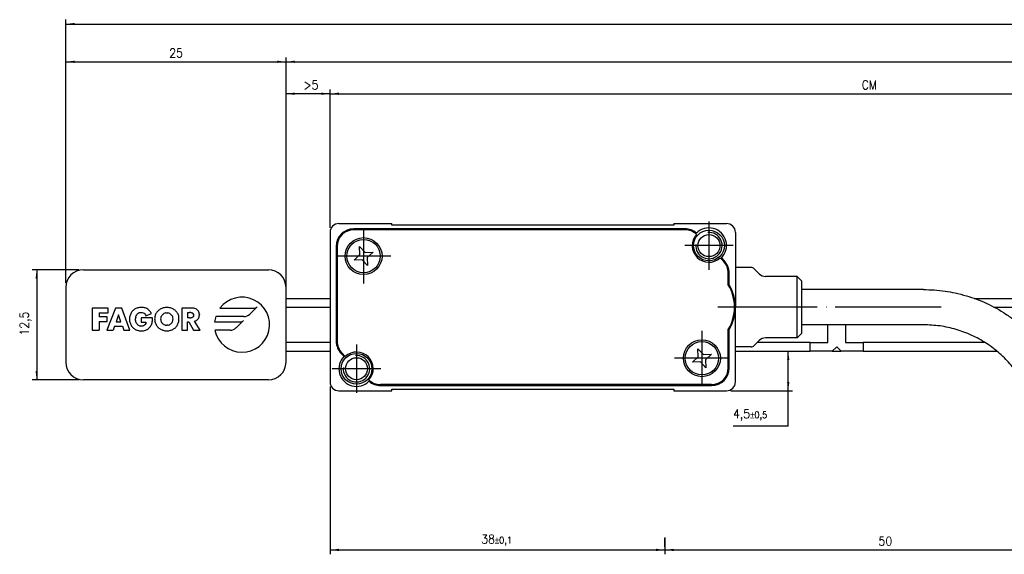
# Model space of a CAD drawing. Header units: millimetres. Extents: x -235 to 1395, y -109 to 485.
# Tile 4 of 17: x -73 to 150, y 182 to 304. Entities that reach past the tile are written whole.
import ezdxf

# ---------------------------------------------------------------- set-up
doc = ezdxf.new("R2010")
doc.units = ezdxf.units.MM
doc.linetypes.add('DOT_CENTER', pattern=[14, 12, -1, 0, -1])
doc.layers.add('1', color=7, linetype='Continuous')
doc.styles.add('CONVERTER_11', font='txt.shx', dxfattribs={"width": 0.9})
doc.dimstyles.new('ME10_DIM_19', dxfattribs={"dimtxt": 1, "dimasz": 1, "dimexe": 0.5, "dimexo": 0.5, "dimgap": 0.5, "dimtad": 1, "dimdsep": 46, "dimtxsty": 'CONVERTER_11', "dimsah": 1, "dimcen": 0.09, "dimclrd": 2, "dimclre": 2, "dimclrt": 2, "dimadec": 0, "dimazin": 0, "dimtfac": 1, "dimtdec": 4, "dimtix": 1, "dimtmove": 0, "dimatfit": 3, "dimfxl": 1, "dimtolj": 1, "dimtzin": 0, "dimarcsym": 0})
doc.dimstyles.new('ME10_DIM_20', dxfattribs={"dimtxt": 1, "dimasz": 1, "dimexe": 0.5, "dimexo": 0.5, "dimgap": 0.5, "dimtad": 1, "dimdsep": 46, "dimtxsty": 'CONVERTER_11', "dimsah": 1, "dimcen": 0.09, "dimclrd": 2, "dimclre": 2, "dimclrt": 2, "dimadec": 0, "dimazin": 0, "dimtol": 1, "dimtp": 0.1, "dimtm": 0.1, "dimtfac": 0.75, "dimtdec": 0, "dimtix": 1, "dimtmove": 0, "dimatfit": 3, "dimfxl": 1, "dimtolj": 1, "dimtzin": 0, "dimarcsym": 0})
doc.dimstyles.new('ME10_DIM_22', dxfattribs={"dimtxt": 1, "dimasz": 1, "dimexe": 0.5, "dimexo": 0.5, "dimgap": 0.5, "dimtad": 1, "dimtih": 1, "dimtoh": 1, "dimdsep": 46, "dimtxsty": 'CONVERTER_11', "dimsah": 1, "dimcen": 0.09, "dimclrd": 2, "dimclre": 2, "dimclrt": 2, "dimadec": 0, "dimazin": 0, "dimtol": 1, "dimtp": 0.5, "dimtm": 0.5, "dimtfac": 0.75, "dimtdec": 0, "dimtix": 1, "dimtmove": 1, "dimatfit": 3, "dimfxl": 1, "dimtolj": 1, "dimtzin": 0, "dimarcsym": 0})
doc.dimstyles.new('ME10_DIM_23', dxfattribs={"dimtxt": 1, "dimasz": 1, "dimexe": 0.5, "dimexo": 0.5, "dimgap": 0.5, "dimtad": 1, "dimdsep": 46, "dimtxsty": 'CONVERTER_11', "dimsah": 1, "dimcen": 0.09, "dimclrd": 2, "dimclre": 2, "dimclrt": 2, "dimadec": 0, "dimazin": 0, "dimtfac": 1, "dimtdec": 4, "dimtix": 1, "dimtmove": 0, "dimatfit": 3, "dimfxl": 1, "dimtolj": 1, "dimtzin": 0, "dimarcsym": 0})
doc.dimstyles.new('ME10_DIM_25', dxfattribs={"dimtxt": 1, "dimasz": 1, "dimexe": 0.5, "dimexo": 0.5, "dimgap": 0.5, "dimtad": 1, "dimdsep": 46, "dimtxsty": 'CONVERTER_11', "dimsah": 1, "dimcen": 0.09, "dimclrd": 2, "dimclre": 2, "dimclrt": 2, "dimadec": 0, "dimazin": 0, "dimtfac": 1, "dimtdec": 4, "dimtix": 1, "dimtmove": 0, "dimatfit": 3, "dimfxl": 1, "dimtolj": 1, "dimtzin": 0, "dimarcsym": 0})
doc.dimstyles.new('ME10_DIM_28', dxfattribs={"dimtxt": 1, "dimasz": 1, "dimexe": 0.5, "dimexo": 0.5, "dimgap": 0.5, "dimtad": 1, "dimdsep": 46, "dimtxsty": 'CONVERTER_11', "dimsah": 1, "dimcen": 0.09, "dimclrd": 2, "dimclre": 2, "dimclrt": 2, "dimadec": 0, "dimazin": 0, "dimtfac": 1, "dimtdec": 4, "dimtix": 1, "dimtmove": 0, "dimatfit": 3, "dimfxl": 1, "dimtolj": 1, "dimtzin": 0, "dimarcsym": 0})
doc.dimstyles.new('ME10_DIM_29', dxfattribs={"dimtxt": 1, "dimasz": 1, "dimexe": 0.5, "dimexo": 0.5, "dimgap": 0.5, "dimtad": 1, "dimdsep": 46, "dimtxsty": 'CONVERTER_11', "dimsah": 1, "dimcen": 0.09, "dimclrd": 2, "dimclre": 2, "dimclrt": 2, "dimadec": 0, "dimazin": 0, "dimtfac": 1, "dimtdec": 4, "dimtix": 1, "dimtmove": 0, "dimatfit": 3, "dimfxl": 1, "dimtolj": 1, "dimtzin": 0, "dimarcsym": 0})
doc.dimstyles.new('ME10_DIM_30', dxfattribs={"dimtxt": 1, "dimasz": 1, "dimexe": 0.5, "dimexo": 0.5, "dimgap": 0.5, "dimtad": 1, "dimdsep": 46, "dimtxsty": 'CONVERTER_11', "dimsah": 1, "dimcen": 0.09, "dimclrd": 2, "dimclre": 2, "dimclrt": 2, "dimadec": 0, "dimazin": 0, "dimtfac": 1, "dimtdec": 4, "dimtix": 1, "dimtmove": 0, "dimatfit": 3, "dimfxl": 1, "dimtolj": 1, "dimtzin": 0, "dimarcsym": 0})
doc.dimstyles.new('ME10_DIM_31', dxfattribs={"dimtxt": 1, "dimasz": 1, "dimexe": 0.5, "dimexo": 0.5, "dimgap": 0.5, "dimtad": 1, "dimdsep": 46, "dimtxsty": 'CONVERTER_11', "dimsah": 1, "dimcen": 0.09, "dimclrd": 2, "dimclre": 2, "dimclrt": 2, "dimadec": 0, "dimazin": 0, "dimtfac": 1, "dimtdec": 4, "dimtix": 1, "dimtmove": 0, "dimatfit": 3, "dimfxl": 1, "dimtolj": 1, "dimtzin": 0, "dimarcsym": 0})

# ---------------------------------------------------------------- blocks, each defined once
blk = doc.blocks.new('FLEJE_REGLA_EXPOSED_ADHESIVADA_520__25', base_point=(-31.5, 110.9))
at = {"color": 7, "linetype": 'Continuous'}
for p, q in [((-29.5, 123.4), (-8.5, 123.4)), ((-31.5, 121.4), (-31.5, 112.9)), ((-6.5, 120.15), (-6.5, 121.4)), ((-6.5, 119.15), (-6.5, 120.15)), ((-6.5, 120.15), (-1.5, 120.15)), ((71.61, 120.15), (103, 120.15)), ((-26.67, 119.04), (-28.49, 119.04)), ((-28.49, 119.04), (-28.49, 116.54)), ((-27.71, 118.49), (-27.71, 118.07)), ((-27.71, 118.49), (-26.67, 118.49)), ((-25.86, 119.04), (-26.82, 116.54)), ((-26.67, 118.49), (-26.67, 119.04)), ((-25.15, 119.04), (-25.86, 119.04)), ((-24.21, 116.54), (-25.15, 119.04)), ((-24.09, 118.49), (-24.13, 118.4)), ((-24.04, 118.57), (-24.09, 118.49)), ((-23.98, 118.65), (-24.04, 118.57)), ((-23.92, 118.72), (-23.98, 118.65)), ((-23.85, 118.79), (-23.92, 118.72)), ((-23.78, 118.85), (-23.85, 118.79)), ((-23.78, 118.85), (-23.7, 118.91)), ((-23.62, 118.96), (-23.7, 118.91)), ((-23.53, 119), (-23.62, 118.96)), ((-23.43, 119.04), (-23.53, 119)), ((-23.34, 119.07), (-23.43, 119.04)), ((-23.23, 119.09), (-23.34, 119.07)), ((-23.32, 118.42), (-23.24, 118.48)), ((-23.24, 118.48), (-23.15, 118.53)), ((-23.13, 119.11), (-23.23, 119.09)), ((-23.15, 118.53), (-23.05, 118.55)), ((-23.02, 119.12), (-23.13, 119.11)), ((-23.05, 118.55), (-22.94, 118.56)), ((-22.91, 119.12), (-23.02, 119.12)), ((-22.94, 118.56), (-22.81, 118.55)), ((-22.79, 119.12), (-22.91, 119.12)), ((-22.81, 118.55), (-22.7, 118.51)), ((-22.68, 119.11), (-22.79, 119.12)), ((-22.7, 118.51), (-22.6, 118.46)), ((-22.57, 119.09), (-22.68, 119.11)), ((-22.47, 119.06), (-22.57, 119.09)), ((-22.37, 119.02), (-22.47, 119.06)), ((-22.28, 118.98), (-22.37, 119.02)), ((-22.19, 118.92), (-22.28, 118.98)), ((-22.11, 118.86), (-22.19, 118.92)), ((-22.03, 118.79), (-22.11, 118.86)), ((-21.96, 118.71), (-22.03, 118.79)), ((-21.89, 118.62), (-21.96, 118.71)), ((-21.83, 118.53), (-21.89, 118.62)), ((-21.78, 118.43), (-21.83, 118.53)), ((-21.21, 118.51), (-21.26, 118.42)), ((-21.15, 118.59), (-21.21, 118.51)), ((-21.09, 118.66), (-21.15, 118.59)), ((-21.02, 118.73), (-21.09, 118.66)), ((-20.95, 118.8), (-21.02, 118.73)), ((-20.87, 118.86), (-20.95, 118.8)), ((-20.79, 118.91), (-20.87, 118.86)), ((-20.7, 118.96), (-20.79, 118.91)), ((-20.61, 119), (-20.7, 118.96)), ((-20.52, 119.04), (-20.61, 119)), ((-20.43, 119.07), (-20.52, 119.04)), ((-20.33, 119.09), (-20.43, 119.07)), ((-20.25, 118.46), (-20.35, 118.42)), ((-20.23, 119.11), (-20.33, 119.09)), ((-20.14, 118.49), (-20.25, 118.46)), ((-20.13, 119.12), (-20.23, 119.11)), ((-20.14, 118.49), (-20.03, 118.49)), ((-20.03, 119.12), (-20.13, 119.12)), ((-19.92, 119.12), (-20.03, 119.12)), ((-20.03, 118.49), (-19.91, 118.49)), ((-19.82, 119.11), (-19.92, 119.12)), ((-19.8, 118.46), (-19.91, 118.49)), ((-19.72, 119.09), (-19.82, 119.11)), ((-19.7, 118.42), (-19.8, 118.46)), ((-19.63, 119.07), (-19.72, 119.09)), ((-19.53, 119.04), (-19.63, 119.07)), ((-19.44, 119), (-19.53, 119.04)), ((-19.35, 118.96), (-19.44, 119)), ((-19.26, 118.91), (-19.35, 118.96)), ((-19.18, 118.86), (-19.26, 118.91)), ((-19.1, 118.8), (-19.18, 118.86)), ((-19.03, 118.73), (-19.1, 118.8)), ((-18.96, 118.66), (-19.03, 118.73)), ((-18.9, 118.59), (-18.96, 118.66)), ((-18.84, 118.51), (-18.9, 118.59)), ((-18.79, 118.42), (-18.84, 118.51)), ((-17.2, 119.04), (-18.34, 119.04)), ((-18.34, 119.04), (-18.34, 116.54)), ((-17.69, 118.54), (-17.44, 118.54)), ((-17.69, 118.54), (-17.69, 117.92)), ((-17.31, 118.54), (-17.44, 118.54)), ((-17.31, 118.54), (-17.19, 118.51)), ((-17.08, 119.04), (-17.2, 119.04)), ((-17.09, 118.46), (-17.19, 118.51)), ((-17.02, 118.37), (-17.09, 118.46)), ((-16.96, 119.02), (-17.08, 119.04)), ((-16.85, 119), (-16.96, 119.02)), ((-16.75, 118.96), (-16.85, 119)), ((-16.66, 118.91), (-16.75, 118.96)), ((-16.58, 118.86), (-16.66, 118.91)), ((-16.51, 118.79), (-16.58, 118.86)), ((-16.44, 118.71), (-16.51, 118.79)), ((-16.4, 118.62), (-16.44, 118.71)), ((-16.36, 118.52), (-16.4, 118.62)), ((-16.34, 118.4), (-16.36, 118.52)), ((-14, 119.03), (-10.14, 119.03)), ((-9.79, 119.18), (-10.6, 118.37)), ((-6.5, 115.15), (-6.5, 119.15)), ((-6.5, 119.15), (-1.5, 119.15)), ((73.87, 119.15), (103, 119.15)), ((-26.79, 118.07), (-27.71, 118.07)), ((-27.71, 117.52), (-26.79, 117.52)), ((-27.71, 117.52), (-27.71, 116.54)), ((-26.79, 117.52), (-26.79, 118.07)), ((-25.51, 118.28), (-25.78, 117.47)), ((-25.78, 117.47), (-25.24, 117.47)), ((-25.24, 117.47), (-25.51, 118.28)), ((-24.25, 118), (-24.26, 117.89)), ((-24.26, 117.89), (-24.26, 117.78)), ((-24.26, 117.78), (-24.26, 117.67)), ((-24.26, 117.67), (-24.25, 117.56)), ((-24.23, 118.11), (-24.25, 118)), ((-24.25, 117.56), (-24.23, 117.46)), ((-24.2, 118.21), (-24.23, 118.11)), ((-24.23, 117.46), (-24.2, 117.36)), ((-24.17, 118.31), (-24.2, 118.21)), ((-24.2, 117.36), (-24.17, 117.27)), ((-24.13, 118.4), (-24.17, 118.31)), ((-23.59, 117.78), (-23.58, 117.88)), ((-23.58, 117.67), (-23.59, 117.78)), ((-23.56, 117.98), (-23.58, 117.88)), ((-23.56, 117.57), (-23.58, 117.67)), ((-23.56, 117.98), (-23.54, 118.08)), ((-23.53, 117.47), (-23.56, 117.57)), ((-23.54, 118.08), (-23.5, 118.18)), ((-23.49, 117.37), (-23.53, 117.47)), ((-23.5, 118.18), (-23.45, 118.27)), ((-23.44, 117.28), (-23.49, 117.37)), ((-23.45, 118.27), (-23.39, 118.35)), ((-23.39, 118.35), (-23.32, 118.42)), ((-21.64, 117.94), (-22.93, 117.94)), ((-22.93, 117.94), (-22.93, 117.43)), ((-22.93, 117.43), (-22.4, 117.43)), ((-22.6, 118.46), (-22.52, 118.38)), ((-22.52, 118.38), (-22.45, 118.28)), ((-22.45, 118.28), (-22.4, 118.17)), ((-22.4, 117.43), (-22.43, 117.3)), ((-22.4, 118.17), (-21.78, 118.43)), ((-21.74, 117.26), (-21.7, 117.37)), ((-21.7, 117.37), (-21.68, 117.48)), ((-21.68, 117.48), (-21.66, 117.59)), ((-21.66, 117.59), (-21.65, 117.7)), ((-21.65, 117.82), (-21.64, 117.94)), ((-21.65, 117.7), (-21.65, 117.82)), ((-21.4, 117.95), (-21.41, 117.84)), ((-21.41, 117.84), (-21.4, 117.73)), ((-21.39, 118.05), (-21.4, 117.95)), ((-21.4, 117.73), (-21.39, 117.62)), ((-21.37, 118.15), (-21.39, 118.05)), ((-21.39, 117.62), (-21.38, 117.52)), ((-21.38, 117.52), (-21.35, 117.42)), ((-21.34, 118.24), (-21.37, 118.15)), ((-21.35, 117.42), (-21.32, 117.33)), ((-21.3, 118.34), (-21.34, 118.24)), ((-21.26, 118.42), (-21.3, 118.34)), ((-20.72, 117.94), (-20.73, 117.84)), ((-20.73, 117.84), (-20.72, 117.72)), ((-20.7, 118.04), (-20.72, 117.94)), ((-20.72, 117.72), (-20.7, 117.61)), ((-20.7, 118.04), (-20.65, 118.13)), ((-20.7, 117.61), (-20.67, 117.51)), ((-20.67, 117.51), (-20.62, 117.42)), ((-20.65, 118.13), (-20.59, 118.22)), ((-20.62, 117.42), (-20.56, 117.34)), ((-20.52, 118.29), (-20.59, 118.22)), ((-20.44, 118.36), (-20.52, 118.29)), ((-20.35, 118.42), (-20.44, 118.36)), ((-19.7, 118.42), (-19.61, 118.36)), ((-19.53, 118.29), (-19.61, 118.36)), ((-19.46, 118.22), (-19.53, 118.29)), ((-19.49, 117.34), (-19.43, 117.42)), ((-19.4, 118.13), (-19.46, 118.22)), ((-19.43, 117.42), (-19.39, 117.51)), ((-19.36, 118.04), (-19.4, 118.13)), ((-19.39, 117.51), (-19.35, 117.61)), ((-19.33, 117.94), (-19.36, 118.04)), ((-19.35, 117.61), (-19.33, 117.72)), ((-19.32, 117.84), (-19.33, 117.94)), ((-19.33, 117.72), (-19.32, 117.84)), ((-18.75, 118.34), (-18.79, 118.42)), ((-18.71, 118.24), (-18.75, 118.34)), ((-18.73, 117.33), (-18.7, 117.42)), ((-18.68, 118.15), (-18.71, 118.24)), ((-18.7, 117.42), (-18.68, 117.52)), ((-18.66, 118.05), (-18.68, 118.15)), ((-18.68, 117.52), (-18.66, 117.62)), ((-18.65, 117.95), (-18.66, 118.05)), ((-18.66, 117.62), (-18.65, 117.73)), ((-18.65, 117.84), (-18.65, 117.95)), ((-18.65, 117.73), (-18.65, 117.84)), ((-17.44, 117.92), (-17.69, 117.92)), ((-17.69, 117.5), (-17.54, 117.5)), ((-17.69, 116.54), (-17.69, 117.5)), ((-17.54, 117.5), (-17, 116.54)), ((-17.44, 117.92), (-17.31, 117.93)), ((-17.19, 117.95), (-17.31, 117.93)), ((-17.09, 118.01), (-17.19, 117.95)), ((-17.09, 118.01), (-17.02, 118.1)), ((-17.02, 118.37), (-16.99, 118.23)), ((-16.99, 118.23), (-17.02, 118.1)), ((-16.88, 117.57), (-16.76, 117.6)), ((-16.23, 116.54), (-16.88, 117.57)), ((-16.76, 117.6), (-16.66, 117.64)), ((-16.66, 117.64), (-16.58, 117.7)), ((-16.5, 117.77), (-16.58, 117.7)), ((-16.5, 117.77), (-16.44, 117.86)), ((-16.44, 117.86), (-16.39, 117.95)), ((-16.39, 117.95), (-16.36, 118.05)), ((-16.36, 118.05), (-16.34, 118.16)), ((-16.34, 118.4), (-16.33, 118.27)), ((-16.34, 118.16), (-16.33, 118.27)), ((-14.61, 117.49), (-11.68, 117.49)), ((-11.3, 118.08), (-14.48, 118.08)), ((-11.33, 117.64), (-12.14, 116.82)), ((-28.49, 116.54), (-27.71, 116.54)), ((-26.82, 116.54), (-26.13, 116.54)), ((-25.96, 116.98), (-26.13, 116.54)), ((-25.96, 116.98), (-25.06, 116.98)), ((-25.06, 116.98), (-24.9, 116.54)), ((-24.9, 116.54), (-24.21, 116.54)), ((-24.17, 117.27), (-24.13, 117.17)), ((-24.13, 117.17), (-24.09, 117.09)), ((-24.09, 117.09), (-24.04, 117.01)), ((-24.04, 117.01), (-23.98, 116.93)), ((-23.98, 116.93), (-23.92, 116.86)), ((-23.92, 116.86), (-23.86, 116.79)), ((-23.86, 116.79), (-23.78, 116.73)), ((-23.71, 116.68), (-23.78, 116.73)), ((-23.71, 116.68), (-23.62, 116.63)), ((-23.62, 116.63), (-23.54, 116.59)), ((-23.54, 116.59), (-23.45, 116.55)), ((-23.45, 116.55), (-23.35, 116.52)), ((-23.38, 117.2), (-23.44, 117.28)), ((-23.31, 117.13), (-23.38, 117.2)), ((-23.35, 116.52), (-23.25, 116.49)), ((-23.23, 117.07), (-23.31, 117.13)), ((-23.25, 116.49), (-23.15, 116.48)), ((-23.14, 117.03), (-23.23, 117.07)), ((-23.15, 116.48), (-23.04, 116.46)), ((-23.14, 117.03), (-23.04, 117)), ((-22.93, 116.99), (-23.04, 117)), ((-23.04, 116.46), (-22.93, 116.46)), ((-22.79, 117.01), (-22.93, 116.99)), ((-22.93, 116.46), (-22.81, 116.47)), ((-22.81, 116.47), (-22.69, 116.48)), ((-22.67, 117.04), (-22.79, 117.01)), ((-22.69, 116.48), (-22.57, 116.5)), ((-22.57, 117.1), (-22.67, 117.04)), ((-22.57, 117.1), (-22.49, 117.19)), ((-22.57, 116.5), (-22.46, 116.54)), ((-22.43, 117.3), (-22.49, 117.19)), ((-22.46, 116.54), (-22.35, 116.58)), ((-22.35, 116.58), (-22.25, 116.63)), ((-22.25, 116.63), (-22.15, 116.7)), ((-22.15, 116.7), (-22.06, 116.77)), ((-22.06, 116.77), (-21.98, 116.85)), ((-21.98, 116.85), (-21.9, 116.95)), ((-21.9, 116.95), (-21.83, 117.06)), ((-21.83, 117.06), (-21.78, 117.16)), ((-21.78, 117.16), (-21.74, 117.26)), ((-21.32, 117.33), (-21.29, 117.24)), ((-21.29, 117.24), (-21.24, 117.15)), ((-21.24, 117.15), (-21.19, 117.07)), ((-21.19, 117.07), (-21.14, 116.99)), ((-21.14, 116.99), (-21.08, 116.92)), ((-21.08, 116.92), (-21.02, 116.85)), ((-21.02, 116.85), (-20.95, 116.78)), ((-20.95, 116.78), (-20.87, 116.72)), ((-20.87, 116.72), (-20.8, 116.67)), ((-20.8, 116.67), (-20.71, 116.62)), ((-20.63, 116.58), (-20.71, 116.62)), ((-20.53, 116.55), (-20.63, 116.58)), ((-20.56, 117.34), (-20.49, 117.27)), ((-20.53, 116.55), (-20.44, 116.52)), ((-20.49, 117.27), (-20.41, 117.21)), ((-20.44, 116.52), (-20.34, 116.49)), ((-20.32, 117.16), (-20.41, 117.21)), ((-20.34, 116.49), (-20.24, 116.48)), ((-20.23, 117.12), (-20.32, 117.16)), ((-20.24, 116.48), (-20.13, 116.46)), ((-20.23, 117.12), (-20.13, 117.1)), ((-20.13, 117.1), (-20.03, 117.09)), ((-20.13, 116.46), (-20.03, 116.46)), ((-19.92, 117.1), (-20.03, 117.09)), ((-20.03, 116.46), (-19.92, 116.46)), ((-19.92, 117.1), (-19.82, 117.12)), ((-19.92, 116.46), (-19.81, 116.48)), ((-19.82, 117.12), (-19.73, 117.16)), ((-19.81, 116.48), (-19.71, 116.49)), ((-19.73, 117.16), (-19.64, 117.21)), ((-19.71, 116.49), (-19.61, 116.52)), ((-19.64, 117.21), (-19.56, 117.27)), ((-19.61, 116.52), (-19.52, 116.55)), ((-19.56, 117.27), (-19.49, 117.34)), ((-19.52, 116.55), (-19.43, 116.58)), ((-19.43, 116.58), (-19.34, 116.62)), ((-19.34, 116.62), (-19.26, 116.67)), ((-19.26, 116.67), (-19.18, 116.72)), ((-19.18, 116.72), (-19.1, 116.78)), ((-19.1, 116.78), (-19.04, 116.85)), ((-19.04, 116.85), (-18.97, 116.92)), ((-18.97, 116.92), (-18.91, 116.99)), ((-18.91, 116.99), (-18.86, 117.07)), ((-18.86, 117.07), (-18.81, 117.15)), ((-18.81, 117.15), (-18.77, 117.24)), ((-18.77, 117.24), (-18.73, 117.33)), ((-18.34, 116.54), (-17.69, 116.54)), ((-17, 116.54), (-16.23, 116.54)), ((-12.85, 116.53), (-14.56, 116.53)), ((55, 115.15), (55, 117.15)), ((57, 117.15), (57, 115.15)), ((-1.5, 115.15), (-6.5, 115.15)), ((-6.5, 114.15), (-6.5, 115.15)), ((53, 115.15), (47, 115.15)), ((53, 114.15), (53, 115.15)), ((53, 115.15), (55, 115.15)), ((57, 115.15), (59, 115.15)), ((59, 115.15), (59, 114.15)), ((72.81, 115.15), (59, 115.15)), ((-6.5, 112.9), (-6.5, 114.15)), ((-6.5, 114.15), (-1.5, 114.15)), ((44.5, 114.15), (53, 114.15)), ((55.5, 114.15), (53, 114.15)), ((56, 114.65), (55.5, 114.15)), ((55.5, 114.15), (56.5, 114.15)), ((56.5, 114.15), (56, 114.65)), ((59, 114.15), (56.5, 114.15)), ((59, 114.15), (74.19, 114.15)), ((-8.5, 110.9), (-29.5, 110.9))]:
    blk.add_line(p, q, dxfattribs=at)
for centre, radius, start, end in [((-29.5, 121.4), 2, 90, 180), ((-8.5, 121.4), 2, 0, 90), ((-11.5, 117.15), 3.13, 191.4151, 143.0005), ((-10.14, 119.53), 0.5, 270.0036, 314.9983), ((-11.5, 117.15), 3.12, 162.7749, 173.7386), ((-11.68, 117.99), 0.5, 269.9968, 314.9947), ((-11.3, 119.08), 1, 270, 314.9983), ((-12.85, 117.53), 1, 270.0079, 314.9947), ((-29.5, 112.9), 2, 180, 270), ((-8.5, 112.9), 2, 270, 0)]:
    blk.add_arc(centre, radius, start, end, dxfattribs=at)
blk = doc.blocks.new('CABEZA_REGLA_EXPOSED__26', base_point=(-1.5, 99.32))
at = {"color": 7, "linetype": 'Continuous'}
for p, q in [((-0.5, 128.65), (5.5, 128.65)), ((5.5, 128.45), (5.5, 128.65)), ((37.5, 128.65), (43.5, 128.65)), ((37.5, 128.65), (37.5, 128.45)), ((-1.5, 127.65), (-1.5, 110.65)), ((38.77, 128.05), (1.2, 128.05)), ((38.77, 127.95), (1.2, 127.95)), ((37.5, 128.45), (5.5, 128.45)), ((44.5, 127.65), (44.5, 123.65)), ((-0.8, 126.05), (-0.8, 115.28)), ((-0.7, 126.05), (-0.7, 115.28)), ((1.85, 126.03), (2.47, 125.37)), ((1.88, 125.12), (1.85, 126.03)), ((2.47, 125.37), (3.38, 125.41)), ((3.38, 125.41), (2.72, 124.78)), ((1.22, 124.5), (1.88, 125.12)), ((2.13, 124.53), (1.22, 124.5)), ((2.75, 123.87), (2.13, 124.53)), ((2.72, 124.78), (2.75, 123.87)), ((43.14, 124.37), (42.77, 124.74)), ((42.91, 124.74), (43.21, 124.44)), ((43.7, 121.67), (43.7, 123.02)), ((43.8, 121.7), (43.8, 123.02)), ((44.5, 123.65), (44.5, 119.15)), ((46.29, 123.65), (44.5, 123.65)), ((47.21, 122.94), (46.65, 123.5)), ((51.5, 122.65), (47.91, 122.65)), ((52, 122.15), (51.5, 122.65)), ((51.5, 119.15), (51.5, 122.65)), ((52, 122.15), (52, 119.15)), ((65.84, 121.15), (52, 121.15)), ((44.5, 114.65), (44.5, 119.15)), ((51.5, 115.65), (51.5, 119.15)), ((52, 119.15), (52, 116.15)), ((43.7, 112.25), (43.7, 116.63)), ((43.8, 112.25), (43.8, 116.6)), ((65.84, 117.15), (52, 117.15)), ((47.21, 115.36), (46.65, 114.8)), ((51.5, 115.65), (47.91, 115.65)), ((52, 116.15), (51.5, 115.65)), ((40.25, 114.43), (40.87, 113.77)), ((40.28, 113.52), (40.25, 114.43)), ((44.5, 110.65), (44.5, 114.65)), ((46.29, 114.65), (44.5, 114.65)), ((0.09, 113.56), (-0.21, 113.86)), ((0.23, 113.56), (-0.14, 113.94)), ((39.62, 112.9), (40.28, 113.52)), ((40.53, 112.93), (39.62, 112.9)), ((41.15, 112.27), (40.53, 112.93)), ((40.87, 113.77), (41.78, 113.81)), ((41.78, 113.81), (41.12, 113.18)), ((41.12, 113.18), (41.15, 112.27)), ((-0.5, 109.65), (5.5, 109.65)), ((41.8, 110.35), (4.23, 110.35)), ((4.23, 110.25), (41.8, 110.25)), ((5.5, 109.85), (37.5, 109.85)), ((5.5, 109.65), (5.5, 109.85)), ((37.5, 109.85), (37.5, 109.65)), ((37.5, 109.65), (43.5, 109.65)), ((93.34, 103.32), (99.59, 103.32)), ((99.59, 99.32), (99.59, 103.32)), ((93.34, 99.32), (99.59, 99.32))]:
    blk.add_line(p, q, dxfattribs=at)
for centre, radius in [((41.5, 126.15), 1.75), ((41.5, 126.15), 1.25), ((2.3, 124.95), 2.1), ((2.3, 124.95), 1.9), ((40.7, 113.35), 2.1), ((40.7, 113.35), 1.9), ((1.5, 112.15), 1.75), ((1.5, 112.15), 1.25)]:
    blk.add_circle(centre, radius, dxfattribs=at)
for centre, radius, start, end in [((-0.5, 127.65), 1, 90, 180), ((43.5, 127.65), 1, 0, 90), ((1.2, 126.05), 2, 90, 180), ((1.2, 126.05), 1.9, 90, 180), ((38.77, 126.05), 2, 49.0546, 90), ((38.77, 126.05), 1.9, 46.1691, 90), ((41.5, 126.15), 1.9, 138.0289, 311.983), ((41.5, 126.15), 2, 315, 135.1434), ((41.8, 123.02), 1.9, 0, 45), ((41.8, 123.02), 2, 0, 45), ((46.29, 123.15), 0.5, 45, 90), ((47.91, 123.65), 1, 225, 270), ((39.5, 119.15), 4.9, 328.9973, 31.0027), ((39.5, 119.15), 5, 0, 30.6834), ((39.5, 119.15), 5, 329.3166, 0), ((1.2, 115.28), 2, 180, 225), ((1.2, 115.28), 1.9, 180, 225), ((47.91, 114.65), 1, 90, 135), ((1.5, 112.15), 1.9, 318.0289, 131.983), ((46.29, 115.15), 0.5, 270, 315), ((1.5, 112.15), 2, 135, 315.1434), ((41.8, 112.25), 2, 270, 0), ((41.8, 112.25), 1.9, 270, 0), ((-0.5, 110.65), 1, 180, 270), ((4.23, 112.25), 1.9, 226.1691, 270), ((4.23, 112.25), 2, 229.0546, 270), ((43.5, 110.65), 1, 270, 0)]:
    blk.add_arc(centre, radius, start, end, dxfattribs=at)
for points, knots in [([(65.84, 121.15), (66.25, 121.14), (67.08, 121.12), (68.28, 120.99), (69.5, 120.77), (71.09, 120.36), (73.05, 119.63), (74.87, 118.62), (76.21, 117.67), (77.18, 116.88), (78.05, 116.05), (79.14, 114.85), (80.35, 113.23), (81.06, 111.77), (81.42, 111.04)], [0, 0, 0, 0, 1.236594, 2.473067, 3.630439, 4.943977, 7.407587, 9.868647, 11.173594, 12.322874, 13.623778, 14.769718, 17.205837, 19.638989, 19.638989, 19.638989, 19.638989]), ([(77.76, 109.43), (77.62, 109.73), (77.36, 110.29), (76.88, 111.11), (76.37, 111.86), (75.8, 112.57), (75.19, 113.25), (74.52, 113.88), (73.78, 114.49), (73, 115.04), (72.17, 115.54), (71.31, 115.97), (70.46, 116.32), (69.26, 116.72), (67.74, 117.07), (66.47, 117.12), (65.84, 117.15)], [0, 0, 0, 0, 0.984338, 1.853177, 2.841398, 3.713509, 4.588361, 5.581728, 6.460177, 7.457916, 8.458965, 9.341487, 10.346012, 11.231234, 13.124871, 15.019474, 15.019474, 15.019474, 15.019474]), ([(81.42, 111.04), (81.56, 110.74), (81.82, 110.18), (82.29, 109.38), (82.8, 108.63), (83.57, 107.65), (84.67, 106.54), (86.17, 105.4), (87.82, 104.49), (89.3, 103.93), (90.52, 103.62), (91.45, 103.45), (92.4, 103.34), (93.03, 103.33), (93.34, 103.32)], [0, 0, 0, 0, 0.984338, 1.853177, 2.782952, 3.713514, 5.582848, 7.455483, 9.339635, 11.226355, 12.173272, 13.120546, 14.06874, 15.017057, 15.017057, 15.017057, 15.017057]), ([(93.34, 99.32), (92.96, 99.33), (92.13, 99.34), (90.93, 99.48), (89.69, 99.7), (88.09, 100.11), (86.14, 100.84), (84.31, 101.85), (82.97, 102.8), (82.03, 103.58), (81.15, 104.4), (80.31, 105.32), (79.56, 106.28), (78.86, 107.32), (78.26, 108.35), (77.92, 109.08), (77.76, 109.43)], [0, 0, 0, 0, 1.158224, 2.473061, 3.630432, 4.943971, 7.40758, 9.86864, 11.173587, 12.322867, 13.546709, 14.769718, 16.06659, 17.209258, 18.502439, 19.642173, 19.642173, 19.642173, 19.642173])]:
    blk.add_open_spline(points, degree=3, knots=knots, dxfattribs=at)
at = {"layer": '1', "color": 2, "linetype": 'DOT_CENTER'}
for p, q in [((41.5, 128.9), (41.5, 123.4)), ((2.3, 128.05), (2.3, 121.85)), ((44.25, 126.15), (38.75, 126.15)), ((5.4, 124.95), (-0.8, 124.95)), ((48.29, 119.15), (42.5, 119.15)), ((49.21, 119.15), (44.65, 119.15)), ((67.84, 119.15), (45.91, 119.15)), ((40.7, 116.45), (40.7, 110.25)), ((1.5, 114.9), (1.5, 109.4)), ((43.8, 113.35), (37.6, 113.35)), ((4.25, 112.15), (-1.25, 112.15)), ((91.34, 101.32), (101.59, 101.32))]:
    blk.add_line(p, q, dxfattribs=at)
at = {"layer": '1', "color": 30, "linetype": 'Continuous'}
for centre in [(41.5, 126.15), (1.5, 112.15)]:
    blk.add_arc(centre, 1.5, 175, 95, dxfattribs=at)
blk = doc.blocks.new('REGLA_EXPOSED_ADHESIVADA__27', base_point=(-31.5, 99.32))
for name, p in [('CABEZA_REGLA_EXPOSED__26', (-1.5, 99.32)), ('FLEJE_REGLA_EXPOSED_ADHESIVADA_520__25', (-31.5, 110.9))]:
    blk.add_blockref(name, p)
blk = doc.blocks.new('EXA_520__28', base_point=(-31.5, 99.32))
blk.add_blockref('REGLA_EXPOSED_ADHESIVADA__27', (-31.5, 99.32))
blk = doc.blocks.new('*D56')
at = {"layer": '1', "color": 2, "linetype": 'Continuous'}
for p, q in [((36.5, 92.47), (36.5, 91.07)), ((86.5, 92.42), (86.5, 91.07)), ((36.5, 91.57), (86.5, 91.57))]:
    blk.add_line(p, q, dxfattribs=at)
at = {"layer": '1', "color": 2}
for points in [[(37.5, 91.7), (37.5, 91.44), (36.5, 91.57)], [(85.5, 91.44), (85.5, 91.7), (86.5, 91.57)]]:
    blk.add_solid(points, dxfattribs=at)
at = {"layer": '1', "color": 2, "insert": (60.75, 92.07), "char_height": 1, "attachment_point": 7, "rotation": 0.0001, "line_spacing_factor": 0.60024, "style": 'CONVERTER_11'}
blk.add_mtext('50', dxfattribs=at)
blk = doc.blocks.new('*D57')
at = {"layer": '1', "color": 2, "linetype": 'Continuous'}
for p, q in [((-1.5, 110.15), (-1.5, 91.07)), ((36.5, 92.47), (36.5, 91.07)), ((-1.5, 91.57), (36.5, 91.57))]:
    blk.add_line(p, q, dxfattribs=at)
at = {"layer": '1', "color": 2}
for points in [[(-0.5, 91.7), (-0.5, 91.44), (-1.5, 91.57)], [(35.5, 91.44), (35.5, 91.7), (36.5, 91.57)]]:
    blk.add_solid(points, dxfattribs=at)
at = {"layer": '1', "color": 2, "insert": (15.66, 92.07), "char_height": 1, "attachment_point": 7, "rotation": 0.0001, "line_spacing_factor": 0.60024, "style": 'CONVERTER_11'}
blk.add_mtext('\\C2;38\\C2;\\H0.75;{\\Fgdt;`}0,1', dxfattribs=at)
blk = doc.blocks.new('*D59')
at = {"layer": '1', "color": 2, "linetype": 'Continuous'}
for p, q in [((45, 114.15), (51, 114.15)), ((50.5, 105.63), (50.5, 114.15)), ((44, 109.65), (51, 109.65)), ((50.5, 105.63), (44.24, 105.63))]:
    blk.add_line(p, q, dxfattribs=at)
at = {"layer": '1', "color": 2}
for points in [[(50.63, 113.15), (50.37, 113.15), (50.5, 114.15)], [(50.37, 110.65), (50.63, 110.65), (50.5, 109.65)]]:
    blk.add_solid(points, dxfattribs=at)
at = {"layer": '1', "color": 2, "insert": (44.24, 106.23), "char_height": 1, "attachment_point": 7, "rotation": 0.0001, "line_spacing_factor": 0.60024, "style": 'CONVERTER_11'}
blk.add_mtext('\\C2;4,5\\C2;\\H0.75;{\\Fgdt;`}0,5', dxfattribs=at)
blk = doc.blocks.new('*D60')
at = {"layer": '1', "color": 2, "linetype": 'Continuous'}
for p, q in [((-31.5, 121.9), (-31.5, 151.82)), ((-31.5, 151.32), (199.5, 151.32)), ((199.5, 121.9), (199.5, 151.82))]:
    blk.add_line(p, q, dxfattribs=at)
at = {"layer": '1', "color": 2}
for points in [[(-30.5, 151.45), (-30.5, 151.19), (-31.5, 151.32)], [(198.5, 151.19), (198.5, 151.45), (199.5, 151.32)]]:
    blk.add_solid(points, dxfattribs=at)
at = {"layer": '1', "color": 2, "insert": (79.4, 151.82), "char_height": 1, "attachment_point": 7, "rotation": 0.0001, "line_spacing_factor": 0.60024, "style": 'CONVERTER_11'}
blk.add_mtext('CM+106', dxfattribs=at)
blk = doc.blocks.new('*D62')
at = {"layer": '1', "color": 2, "linetype": 'Continuous'}
for p, q in [((-6.5, 119.65), (-6.5, 147.53)), ((174.5, 114.65), (174.5, 147.53)), ((-6.5, 147.03), (174.5, 147.03))]:
    blk.add_line(p, q, dxfattribs=at)
at = {"layer": '1', "color": 2}
for points in [[(-5.5, 147.16), (-5.5, 146.9), (-6.5, 147.03)], [(173.5, 146.9), (173.5, 147.16), (174.5, 147.03)]]:
    blk.add_solid(points, dxfattribs=at)
at = {"layer": '1', "color": 2, "insert": (79.7, 147.53), "char_height": 1, "attachment_point": 7, "rotation": 0.0001, "line_spacing_factor": 0.60024, "style": 'CONVERTER_11'}
blk.add_mtext('CM+56', dxfattribs=at)
blk = doc.blocks.new('*D65')
at = {"layer": '1', "color": 2, "linetype": 'Continuous'}
for p, q in [((-6.5, 120.65), (-6.5, 143.9)), ((-1.5, 143.4), (-6.5, 143.4)), ((-1.5, 128.15), (-1.5, 143.9))]:
    blk.add_line(p, q, dxfattribs=at)
at = {"layer": '1', "color": 2}
for points in [[(-5.5, 143.53), (-5.5, 143.27), (-6.5, 143.4)], [(-2.5, 143.27), (-2.5, 143.53), (-1.5, 143.4)]]:
    blk.add_solid(points, dxfattribs=at)
at = {"layer": '1', "color": 2, "insert": (-4.52, 143.9), "char_height": 1, "attachment_point": 7, "rotation": 0.0001, "line_spacing_factor": 0.60024, "style": 'CONVERTER_11'}
blk.add_mtext('\\C2;>\\C2;5', dxfattribs=at)
blk = doc.blocks.new('*D66')
at = {"layer": '1', "color": 2, "linetype": 'Continuous'}
for p, q in [((-1.5, 128.15), (-1.5, 143.9)), ((-1.5, 143.4), (123.5, 143.4)), ((123.5, 128.15), (123.5, 143.9))]:
    blk.add_line(p, q, dxfattribs=at)
at = {"layer": '1', "color": 2}
for points in [[(-0.5, 143.53), (-0.5, 143.27), (-1.5, 143.4)], [(122.5, 143.27), (122.5, 143.53), (123.5, 143.4)]]:
    blk.add_solid(points, dxfattribs=at)
at = {"layer": '1', "color": 2, "insert": (58.84, 143.9), "char_height": 1, "attachment_point": 7, "rotation": 0.0001, "line_spacing_factor": 0.60024, "style": 'CONVERTER_11'}
blk.add_mtext('CM', dxfattribs=at)
blk = doc.blocks.new('*D67')
at = {"layer": '1', "color": 2, "linetype": 'Continuous'}
for p, q in [((-31.5, 121.9), (-31.5, 147.53)), ((-6.5, 119.65), (-6.5, 147.53)), ((-31.5, 147.03), (-6.5, 147.03))]:
    blk.add_line(p, q, dxfattribs=at)
at = {"layer": '1', "color": 2}
for points in [[(-30.5, 147.16), (-30.5, 146.9), (-31.5, 147.03)], [(-7.5, 146.9), (-7.5, 147.16), (-6.5, 147.03)]]:
    blk.add_solid(points, dxfattribs=at)
at = {"layer": '1', "color": 2, "insert": (-19.75, 147.53), "char_height": 1, "attachment_point": 7, "rotation": 0.0001, "line_spacing_factor": 0.60024, "style": 'CONVERTER_11'}
blk.add_mtext('25', dxfattribs=at)
blk = doc.blocks.new('*D68')
at = {"layer": '1', "color": 2, "linetype": 'Continuous'}
for p, q in [((-30, 123.4), (-35.3, 123.4)), ((-34.8, 123.4), (-34.8, 110.9)), ((-30, 110.9), (-35.3, 110.9))]:
    blk.add_line(p, q, dxfattribs=at)
at = {"layer": '1', "color": 2}
for points in [[(-34.67, 122.4), (-34.93, 122.4), (-34.8, 123.4)], [(-34.93, 111.9), (-34.67, 111.9), (-34.8, 110.9)]]:
    blk.add_solid(points, dxfattribs=at)
at = {"layer": '1', "color": 2, "insert": (-35.4, 115.93), "char_height": 1, "attachment_point": 7, "rotation": 90, "line_spacing_factor": 0.60024, "style": 'CONVERTER_11'}
blk.add_mtext('12,5', dxfattribs=at)
blk = doc.blocks.new('Alzado1', base_point=(56.5, 114.028))
at = {"layer": '1', "color": 2, "linetype": 'Continuous'}
for p, q in [((36.5, 92.967), (36.5, 91.917)), ((36.5, 91.917), (36.5, 92.917))]:
    blk.add_line(p, q, dxfattribs=at)
blk.add_blockref('EXA_520__28', (-31.5, 99.321))
at = {"layer": '1'}
for base, p1, p2, text, dimstyle, picture, middle in [((-31.5, 151.319), (199.5, 121.4), (-31.5, 121.4), 'CM+106', 'ME10_DIM_23', '*D60', (81.801, 152.319)), ((-6.5, 147.027), (174.5, 114.15), (-6.5, 119.15), 'CM+56', 'ME10_DIM_25', '*D62', (81.801, 148.027)), ((-1.5, 143.402), (123.5, 127.65), (-1.5, 127.65), 'CM', 'ME10_DIM_29', '*D66', (59.645, 144.402))]:
    dim = blk.add_linear_dim(base=base, p1=p1, p2=p2, text=text, dimstyle=dimstyle, dxfattribs=at)
    dim.commit()
    dim.dimension.update_dxf_attribs({"geometry": picture, "text_midpoint": middle, "text_rotation": 0.00014})
for base, p1, p2, dimstyle, picture, middle in [((-31.5, 147.027), (-6.5, 119.15), (-31.5, 121.4), 'ME10_DIM_30', '*D67', (-19, 148.027)), ((-1.5, 91.57), (36.5, 92.967), (-1.5, 110.65), 'ME10_DIM_20', '*D57', (17.5, 92.57)), ((36.5, 91.57), (86.5, 92.917), (36.5, 92.967), 'ME10_DIM_19', '*D56', (61.5, 92.57))]:
    dim = blk.add_linear_dim(base=base, p1=p1, p2=p2, dimstyle=dimstyle, dxfattribs=at)
    dim.commit()
    dim.dimension.update_dxf_attribs({"geometry": picture, "text_midpoint": middle, "text_rotation": 0.00014})
dim = blk.add_linear_dim(base=(-1.5, 143.402), p1=(-6.5, 120.15), p2=(-1.5, 127.65), dimstyle='ME10_DIM_28', override={"dimpost": '><>'}, dxfattribs=at)
dim.commit()
dim.dimension.update_dxf_attribs({"geometry": '*D65', "text_midpoint": (-4, 144.402), "text_rotation": 0.00014})
dim = blk.add_linear_dim(base=(-34.798, 123.4), p1=(-29.5, 110.9), p2=(-29.5, 123.4), angle=90, dimstyle='ME10_DIM_31', dxfattribs=at)
dim.commit()
dim.dimension.update_dxf_attribs({"geometry": '*D68', "text_midpoint": (-35.848, 117.15), "text_rotation": 90})
dim = blk.add_linear_dim(base=(50.5, 109.65), p1=(44.5, 114.15), p2=(43.5, 109.65), angle=90, dimstyle='ME10_DIM_22', dxfattribs=at)
dim.commit()
dim.dimension.update_dxf_attribs({"geometry": '*D59', "text_midpoint": (46.369, 106.677), "dimtype": 160, "text_rotation": 0.00014})

msp = doc.modelspace()

# ---------------------------------------------------------------- block references
at = {"xscale": 2, "yscale": 2, "zscale": 2}
msp.add_blockref('Alzado1', (113, 228.06), dxfattribs=at)

doc.saveas('drawing.dxf')
